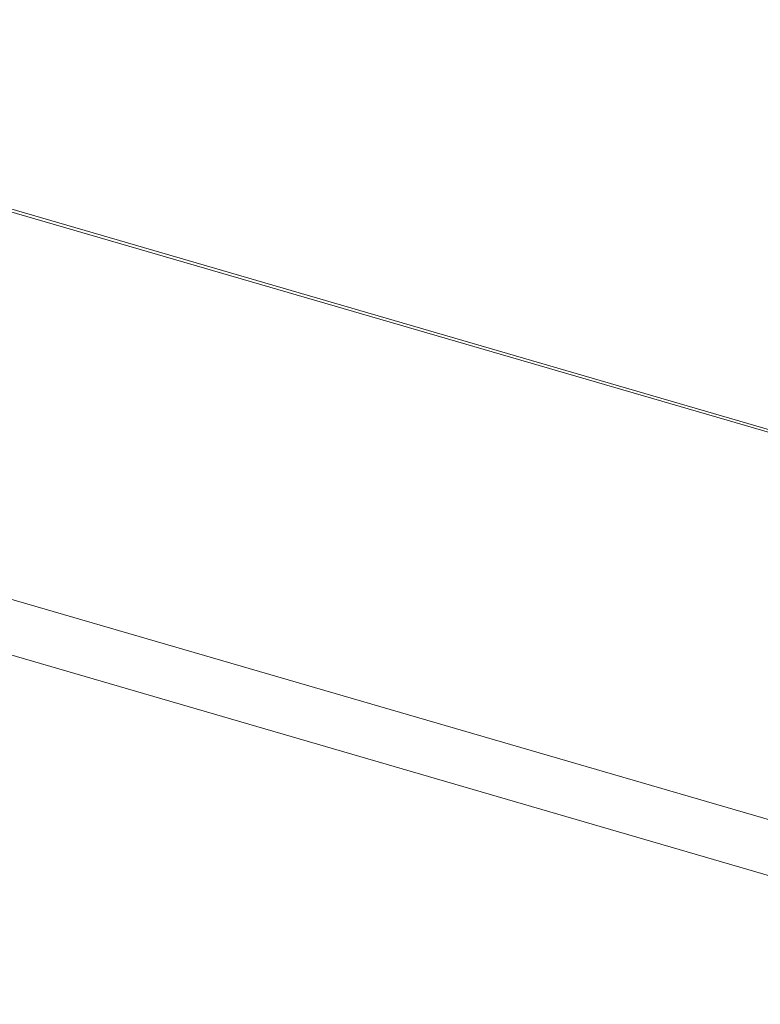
# Model space of a CAD drawing. Header units: millimetres. Extents: x 3925 to 5043, y -86 to 778.
# Tile 106 of 256: x 4581.13 to 4585.59, y 103.5 to 109.43. Entities that reach past the tile are written whole.
import ezdxf

# ---------------------------------------------------------------- set-up
doc = ezdxf.new("R2010")
doc.units = ezdxf.units.MM
doc.header["$LTSCALE"] = 46.255
for name, color, linetype in [('H30K-IO-LABEDXF_CONTINUOUS_LINE', 7, 'CONTINUOUS'), ('H30K-REAR-CODXF_CONTINUOUS_LINE', 7, 'CONTINUOUS'), ('LABEL-IO-H30DXF_CONTINUOUS_LINE', 7, 'CONTINUOUS')]:
    doc.layers.add(name, color=color, linetype=linetype)

msp = doc.modelspace()

# ---------------------------------------------------------------- linework, layer by layer
at = {"layer": 'H30K-IO-LABEDXF_CONTINUOUS_LINE', "color": 7, "linetype": 'Continuous', "lineweight": 0}
msp.add_line((4509.9829, 128.9676), (4590.291, 105.6092), dxfattribs=at)
at = {"layer": 'H30K-REAR-CODXF_CONTINUOUS_LINE', "color": 7, "linetype": 'Continuous', "lineweight": 0}
for p, q in [((4510.0514, 128.9299), (4590.2862, 105.5928)), ((4588.436, 103.8003), (4507.6022, 127.3116)), ((4588.3031, 103.5021), (4507.4693, 127.0134))]:
    msp.add_line(p, q, dxfattribs=at)
at = {"layer": 'LABEL-IO-H30DXF_CONTINUOUS_LINE', "color": 7, "linetype": 'Continuous', "lineweight": 0}
msp.add_line((4509.9829, 128.9676), (4590.2853, 105.6109), dxfattribs=at)

doc.saveas('drawing.dxf')
